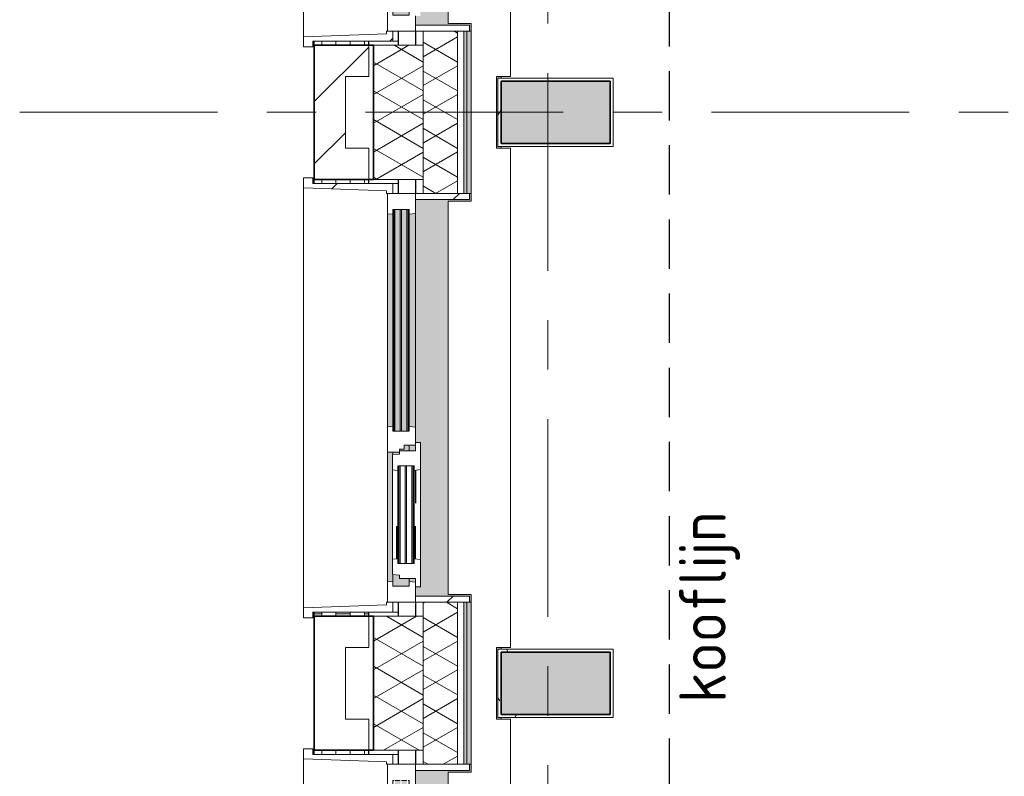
# Model space of a CAD drawing. Extents: x 2820 to 91013, y 1478 to 38178.
# Tile 4 of 182: x 2820 to 5983, y 22696 to 25126. Entities that reach past the tile are written whole.
import ezdxf

# ---------------------------------------------------------------- set-up
doc = ezdxf.new("R2010")
doc.units = 0
doc.header["$LTSCALE"] = 50
for name, pattern in [('HIDDEN2', [4.7625, 3.175, -1.5875]), ('Onderlegger 2e verdieping$0$gestippeld_2_', [6.35, 3.175, -3.175]), ('Onderlegger 2e verdieping$0$stramien', [22.225, 12.7, -3.175, 3.175, -3.175])]:
    doc.linetypes.add(name, pattern=pattern)
doc.layers.get('0').update_dxf_attribs({"linetype": 'CONTINUOUS'})
doc.layers.add('IWTEKST', color=2, linetype='CONTINUOUS')
for name, color, linetype, lineweight in [('Onderlegger 2e verdieping$0$A-GENM', 8, 'CONTINUOUS', 18), ('Onderlegger 2e verdieping$0$A-GLAZ', 8, 'CONTINUOUS', 25), ('Onderlegger 2e verdieping$0$A-GLAZ-GLAS', 8, 'CONTINUOUS', 25), ('Onderlegger 2e verdieping$0$A-WALL', 8, 'CONTINUOUS', 25), ('Onderlegger 2e verdieping$0$A-WALL-PATT', 8, 'CONTINUOUS', 50), ('Onderlegger 2e verdieping$0$I-WALL', 8, 'CONTINUOUS', 25), ('Onderlegger 2e verdieping$0$S-COLS', 8, 'CONTINUOUS', 18), ('Onderlegger 2e verdieping$0$S-GRID', 8, 'CONTINUOUS', 18)]:
    doc.layers.add(name, color=color, linetype=linetype, lineweight=lineweight)
doc.styles.get("Standard").update_dxf_attribs({"font": 'isocp.shx'})
pattern_1 = [(90, (-1509.143, 18388.203), (-45.688, 3e-15), []), (180, (-1509.14, 18388.2), (-45.688, -105), [45.688, -45.688])]
pattern_2 = [(135, (25744.87, -3941.6), (-212.132, -212.132), [])]
pattern_3 = [(135, (22078.2, -3941.6), (-212.132, -212.132), [])]
pattern_4 = [(135, (23911.53, -3941.6), (-212.132, -212.132), [])]

# ---------------------------------------------------------------- blocks, each defined once
blk = doc.blocks.new('Onderlegger 2e verdieping$0$42_KA leemstuc betonkolomafwerking - Type-V70-Plotview 2e Verdieping - schaal 1 op 100')
at = {"layer": 'Onderlegger 2e verdieping$0$A-GENM'}
h = blk.add_hatch(dxfattribs=at)
h.set_pattern_fill('FP_123', color=256, style=0, pattern_type=2)
h.set_pattern_definition([(0, (-4633.6, -23161.87), (406.4, 101.6), [33.528, -271.272, 33.528, -271.272, -1625.6]), (0, (-4633.6, -23161.87), (406.4, 101.6), [-609.6, 33.528, -576.072, 33.528, -271.272, -711.2]), (0, (-4633.6, -23161.87), (406.4, 101.6), [-1524, 33.528, -169.672, 33.528, -474.472]), (120, (-4481.2, -23111.07), (-291.1882, 301.15272), [33.528, -271.272, 33.528, -1896.872]), (120, (-4481.2, -23111.07), (-291.1882, 301.15272), [-338.328, -271.272, 33.528, -576.072, -1016]), (120, (-4481.2, -23111.07), (-291.1882, 301.15272), [-1219.2, 33.528, -271.272, 33.528, -677.672]), (120, (-4481.2, -23111.07), (-291.1882, 301.15272), [-1557.528, -169.672, 33.528, -474.472]), (240, (-4430.4, -22907.87), (-115.2118, -402.75272), [33.528, -271.272, 33.528, -1896.872]), (240, (-4430.4, -22907.87), (-115.2118, -402.75272), [-338.328, -271.272, 33.528, -576.072, -1016]), (240, (-4430.4, -22907.87), (-115.2118, -402.75272), [-1219.2, 33.528, -271.272, 33.528, -677.672]), (240, (-4430.4, -22907.87), (-115.2118, -402.75272), [-1557.528, -169.672, 33.528, -474.472])])
h.paths.add_polyline_path([(93, -277), (93, -57), (-277, -57), (-277, -277)], flags=0)
h.paths.add_polyline_path([(83, -267), (-267, -267), (-267, -67), (83, -67), (83, -247.7)], flags=0)
for p, q in [((93, -57), (-277, -57)), ((-277, -57), (-277, -277)), ((93, -277), (93, -57)), ((-267, -67), (83, -67)), ((-267, -267), (-267, -67)), ((83, -67), (83, -267)), ((-277, -277), (93, -277)), ((83, -267), (-267, -267))]:
    blk.add_line(p, q, dxfattribs=at)
blk = doc.blocks.new('Onderlegger 2e verdieping$0$42_KA leemstuc betonkolomafwerking - Type-V71-Plotview 2e Verdieping - schaal 1 op 100')
at = {"layer": 'Onderlegger 2e verdieping$0$A-GENM'}
h = blk.add_hatch(dxfattribs=at)
h.set_pattern_fill('FP_124', color=256, style=0, pattern_type=2)
h.set_pattern_definition([(0, (-4633.6, -24995.2), (406.4, 101.6), [33.528, -271.272, 33.528, -271.272, -1625.6]), (0, (-4633.6, -24995.2), (406.4, 101.6), [-609.6, 33.528, -576.072, 33.528, -271.272, -711.2]), (0, (-4633.6, -24995.2), (406.4, 101.6), [-1524, 33.528, -169.672, 33.528, -474.472]), (120, (-4481.2, -24944.4), (-291.1882, 301.15272), [33.528, -271.272, 33.528, -271.272, -1625.6]), (120, (-4481.2, -24944.4), (-291.1882, 301.15272), [-609.6, 33.528, -576.072, 33.528, -271.272, -711.2]), (120, (-4481.2, -24944.4), (-291.1882, 301.15272), [-1524, 33.528, -169.672, 33.528, -474.472]), (240, (-4430.4, -24741.2), (-115.2118, -402.75272), [33.528, -271.272, 33.528, -1896.872]), (240, (-4430.4, -24741.2), (-115.2118, -402.75272), [-338.328, -271.272, 33.528, -576.072, -1016]), (240, (-4430.4, -24741.2), (-115.2118, -402.75272), [-1219.2, 33.528, -271.272, 33.528, -677.672]), (240, (-4430.4, -24741.2), (-115.2118, -402.75272), [-1557.528, -169.672, 33.528, -474.472])])
h.paths.add_polyline_path([(-277, -277), (93, -277), (93, -57), (-277, -57)], flags=0)
h.paths.add_polyline_path([(83, -267), (-267, -267), (-267, -67), (83, -67)], flags=0)
for p, q in [((93, -57), (-277, -57)), ((-277, -57), (-277, -277)), ((93, -277), (93, -57)), ((-267, -67), (83, -67)), ((-267, -267), (-267, -67)), ((83, -67), (83, -267)), ((-277, -277), (93, -277)), ((83, -267), (-267, -267))]:
    blk.add_line(p, q, dxfattribs=at)
blk = doc.blocks.new('Onderlegger 2e verdieping$0$31_KA_Houten kozijn metselwerkgevel met draaiend deel verdieping - 31_KA_Houten kozijn metselwerkgevel met draaiend deel verdieping-V210-Plotview 2e Verdieping - schaal 1 op 100')
at = {"layer": 'Onderlegger 2e verdieping$0$A-GLAZ'}
blk.add_hatch(color=256, dxfattribs=at).paths.add_polyline_path([(656.5, 328.5), (631.5, 328.5), (631.5, 255), (-631.5, 255), (-631.5, 328.5), (-656.5, 328.5), (-656.5, 323.5), (-636.5, 323.5), (-636.5, 150), (143, 150), (143, 166), (607, 166), (607, 150), (636.5, 150), (636.5, 323.5), (656.5, 323.5)], flags=0)
h = blk.add_hatch(color=256, dxfattribs=at)
h.paths.add_polyline_path([(604.5, 129.8), (580, 129.8), (580, 99), (569.5, 99), (567.9, 77), (604.5, 77)], flags=0)
h.paths.add_polyline_path([(182.1, 77), (180.5, 99), (174, 99), (174, 77), (180.5, 77)], flags=0)
h.paths.add_polyline_path([(170, 99), (170, 129.8), (152.5, 129.8), (152.5, 114), (165, 114), (165, 99)], flags=0)
h.paths.add_polyline_path([(107, 105.3), (107, 122.3), (-604.5, 122.3), (-604.5, 105.3), (52, 105.3)], flags=0)
h.paths.add_polyline_path([(107, 99), (107, 101.3), (-604.5, 101.3), (-604.5, 84.3), (107, 84.3), (107, 93)], flags=0)
h.paths.add_polyline_path([(107, 77), (107, 80.3), (-604.5, 80.3), (-604.5, 77), (93.6, 77)], flags=0)
h.paths.add_polyline_path([(107, 129.8), (-604.5, 129.8), (-604.5, 126.3), (107, 126.3)], flags=0)
h = blk.add_hatch(color=256, dxfattribs=at)
h.paths.add_polyline_path([(591.8, 150), (580, 150), (580, 129.8), (589.5, 129.8), (591.3, 145.8)], flags=0)
h.paths.add_polyline_path([(170, 150), (152.5, 150), (152.5, 129.8), (170, 129.8), (170, 145.8)], flags=0)
h.paths.add_polyline_path([(94.3, 150), (-591.8, 150), (-589.5, 129.8), (92, 129.8), (93.8, 145.8)], flags=0)
at = {"layer": 'Onderlegger 2e verdieping$0$A-GLAZ', "lineweight": 18}
h = blk.add_hatch(dxfattribs=at)
h.set_pattern_fill('FP_321', color=256, style=0, pattern_type=2)
h.set_pattern_definition(pattern_2)
h.paths.add_polyline_path([(174, 99), (165, 99), (165, 114), (152.5, 114), (152.5, 150), (94.3, 150), (92, 129.8), (107, 129.8), (107, 77), (92, 77), (93.6, 60), (174, 60), (174, 90.9)], flags=0)
h = blk.add_hatch(dxfattribs=at)
h.set_pattern_fill('FP_321', color=256, style=0, pattern_type=2)
h.set_pattern_definition(pattern_2)
h.paths.add_polyline_path([(-656.5, 56.9), (-656.5, 76.9), (-688.5, 76.9), (-688.5, -180.1), (-706.5, -180.1), (-706.5, -210.1), (-673.9, -210.1), (-664.2, 56.9)], flags=0)
at = {"layer": 'Onderlegger 2e verdieping$0$A-GLAZ'}
h = blk.add_hatch(color=256, dxfattribs=at)
h.paths.add_polyline_path([(591.1, 60), (589.5, 77), (174, 76), (174, 60), (589.5, 60)], flags=0)
h.paths.add_polyline_path([(93.6, 60), (92, 77), (-589.5, 77), (-591.1, 60), (92, 60)], flags=0)
at = {"layer": 'Onderlegger 2e verdieping$0$A-GLAZ', "lineweight": 18}
h = blk.add_hatch(dxfattribs=at)
h.set_pattern_fill('FP_321', color=256, style=0, pattern_type=2)
h.set_pattern_definition(pattern_2)
h.paths.add_polyline_path([(706.5, -180.1), (688.5, -180.1), (688.5, 76.9), (656.5, 76.9), (656.5, 56.9), (664.2, 56.9), (673.9, -210.1), (706.5, -210.1)], flags=0)
for p, q in [((-656.5, 323.5), (-656.5, 328.5)), ((-636.5, 323.5), (-656.5, 323.5)), ((-656.5, 323.5), (-656.5, 150)), ((-636.5, 150), (-636.5, 323.5)), ((636.5, 323.5), (636.5, 150)), ((656.5, 323.5), (636.5, 323.5)), ((656.5, 328.5), (656.5, 323.5)), ((656.5, 150), (656.5, 323.5)), ((-656.5, 150), (-636.5, 150)), ((-591.8, 150), (-656.5, 150)), ((-656.5, 150), (-656.5, 60)), ((-604.5, 126.3), (-604.5, 129.8)), ((-604.5, 129.8), (-589.5, 129.8)), ((94.3, 150), (-591.8, 150)), ((-589.5, 129.8), (-591.8, 150)), ((-589.5, 129.8), (92, 129.8)), ((94.3, 150), (92, 129.8)), ((92, 129.8), (107, 129.8)), ((143, 150), (94.3, 150)), ((107, 129.8), (107, 126.3)), ((152.5, 114), (152.5, 150)), ((152.5, 129.8), (170, 129.8)), ((580, 129.8), (589.5, 129.8)), ((591.8, 150), (589.5, 129.8)), ((589.5, 129.8), (604.5, 129.8)), ((604.5, 129.8), (604.5, 77)), ((656.5, 150), (607, 150)), ((636.5, 150), (656.5, 150)), ((656.5, 60), (656.5, 150)), ((-688.5, 94.9), (-688.5, 76.9)), ((-604.5, 105.3), (-604.5, 122.3)), ((-604.5, 84.3), (-604.5, 101.3)), ((107, 122.3), (107, 105.3)), ((107, 101.3), (107, 84.3)), ((165, 114), (152.5, 114)), ((165, 99), (165, 114)), ((170, 99), (165, 99)), ((174, 60), (174, 99)), ((688.5, 76.9), (688.5, 94.9)), ((-656.5, 76.9), (-688.5, 76.9)), ((-688.5, 76.9), (-688.5, -180.1)), ((-656.5, 56.9), (-656.5, 76.9)), ((-604.5, 77), (-604.5, 80.3)), ((-589.5, 77), (-604.5, 77)), ((-591.1, 60), (-589.5, 77)), ((92, 77), (-589.5, 77)), ((107, 77), (92, 77)), ((92, 77), (93.6, 60)), ((107, 80.3), (107, 77)), ((182.1, 77), (174, 77)), ((589.5, 77), (567.9, 77)), ((604.5, 77), (589.5, 77)), ((589.5, 77), (591.1, 60)), ((656.5, 76.9), (688.5, 76.9)), ((656.5, 56.9), (656.5, 76.9)), ((688.5, 76.9), (688.5, -180.1)), ((-673.9, -210.1), (-664.2, 56.9)), ((-664.2, 56.9), (-656.5, 56.9)), ((-656.5, 60), (-591.1, 60)), ((-591.1, 60), (93.6, 60)), ((93.6, 60), (174, 60)), ((174, 60), (591.1, 60)), ((591.1, 60), (656.5, 60)), ((664.2, 56.9), (656.5, 56.9)), ((673.9, -210.1), (664.2, 56.9)), ((-688.5, -180.1), (-706.5, -180.1)), ((-706.5, -180.1), (-706.5, -210.1)), ((688.5, -180.1), (706.5, -180.1)), ((706.5, -180.1), (706.5, -210.1)), ((-706.5, -210.1), (-673.9, -210.1)), ((673.9, -210.1), (-673.9, -210.1)), ((706.5, -210.1), (673.9, -210.1))]:
    blk.add_line(p, q, dxfattribs=at)
blk = doc.blocks.new('Onderlegger 2e verdieping$0$31_KA_Houten kozijn metselwerkgevel met draaiend deel verdieping - 31_KA_Houten kozijn metselwerkgevel met draaiend deel verdieping-V218-Plotview 2e Verdieping - schaal 1 op 100')
at = {"layer": 'Onderlegger 2e verdieping$0$A-GLAZ'}
blk.add_hatch(color=256, dxfattribs=at).paths.add_polyline_path([(656.5, 323.5), (656.5, 328.5), (631.5, 328.5), (631.5, 255), (-631.5, 255), (-631.5, 328.5), (-656.5, 328.5), (-656.5, 323.5), (-636.5, 323.5), (-636.5, 150), (143, 150), (143, 166), (607, 166), (607, 150), (636.5, 150), (636.5, 323.5)], flags=0)
at = {"layer": 'Onderlegger 2e verdieping$0$A-GLAZ', "lineweight": 18}
h = blk.add_hatch(dxfattribs=at)
h.set_pattern_fill('FP_327', color=256, style=0, pattern_type=2)
h.set_pattern_definition(pattern_3)
h.paths.add_polyline_path([(656.5, 60), (656.5, 150), (591.8, 150), (589.5, 129.8), (604.5, 129.8), (604.5, 77), (589.5, 77), (591.1, 60), (639.7, 60)], flags=0)
h.paths.add_polyline_path([(-589.5, 77), (-604.5, 77), (-604.5, 129.8), (-589.5, 129.8), (-591.8, 150), (-656.5, 150), (-656.5, 60), (-591.1, 60)], flags=0)
at = {"layer": 'Onderlegger 2e verdieping$0$A-GLAZ'}
h = blk.add_hatch(color=256, dxfattribs=at)
h.paths.add_polyline_path([(604.5, 129.8), (580, 129.8), (580, 99), (569.5, 99), (567.9, 77), (604.5, 77)], flags=0)
h.paths.add_polyline_path([(182.1, 77), (180.5, 99), (174, 99), (174, 77), (180.5, 77)], flags=0)
h.paths.add_polyline_path([(170, 99), (170, 129.8), (152.5, 129.8), (152.5, 114), (165, 114), (165, 99)], flags=0)
h.paths.add_polyline_path([(107, 105.3), (107, 122.3), (-604.5, 122.3), (-604.5, 105.3), (52, 105.3)], flags=0)
h.paths.add_polyline_path([(107, 99), (107, 101.3), (-604.5, 101.3), (-604.5, 84.3), (107, 84.3), (107, 93)], flags=0)
h.paths.add_polyline_path([(107, 77), (107, 80.3), (-604.5, 80.3), (-604.5, 77), (93.6, 77)], flags=0)
h.paths.add_polyline_path([(107, 129.8), (-604.5, 129.8), (-604.5, 126.3), (107, 126.3)], flags=0)
h = blk.add_hatch(color=256, dxfattribs=at)
h.paths.add_polyline_path([(591.8, 150), (580, 150), (580, 129.8), (589.5, 129.8), (591.3, 145.8)], flags=0)
h.paths.add_polyline_path([(170, 150), (152.5, 150), (152.5, 129.8), (170, 129.8), (170, 145.8)], flags=0)
h.paths.add_polyline_path([(94.3, 150), (-591.8, 150), (-589.5, 129.8), (92, 129.8), (93.8, 145.8)], flags=0)
h = blk.add_hatch(color=256, dxfattribs=at)
h.paths.add_polyline_path([(591.1, 60), (589.5, 77), (174, 76), (174, 60), (589.5, 60)], flags=0)
h.paths.add_polyline_path([(93.6, 60), (92, 77), (-589.5, 77), (-591.1, 60), (92, 60)], flags=0)
at = {"layer": 'Onderlegger 2e verdieping$0$A-GLAZ', "lineweight": 18}
h = blk.add_hatch(dxfattribs=at)
h.set_pattern_fill('FP_327', color=256, style=0, pattern_type=2)
h.set_pattern_definition(pattern_3)
h.paths.add_polyline_path([(706.5, -180.1), (688.5, -180.1), (688.5, 76.9), (656.5, 76.9), (656.5, 56.9), (664.2, 56.9), (673.9, -210.1), (706.5, -210.1)], flags=0)
for p, q in [((-656.5, 323.5), (-656.5, 328.5)), ((-636.5, 323.5), (-656.5, 323.5)), ((-656.5, 323.5), (-656.5, 150)), ((-636.5, 150), (-636.5, 323.5)), ((636.5, 323.5), (636.5, 150)), ((656.5, 323.5), (636.5, 323.5)), ((656.5, 328.5), (656.5, 323.5)), ((656.5, 150), (656.5, 323.5)), ((-656.5, 150), (-636.5, 150)), ((-591.8, 150), (-656.5, 150)), ((-656.5, 150), (-656.5, 60)), ((-604.5, 126.3), (-604.5, 129.8)), ((-604.5, 129.8), (-589.5, 129.8)), ((94.3, 150), (-591.8, 150)), ((-589.5, 129.8), (-591.8, 150)), ((-589.5, 129.8), (92, 129.8)), ((94.3, 150), (92, 129.8)), ((92, 129.8), (107, 129.8)), ((143, 150), (94.3, 150)), ((107, 129.8), (107, 126.3)), ((152.5, 114), (152.5, 150)), ((152.5, 129.8), (170, 129.8)), ((580, 129.8), (589.5, 129.8)), ((591.8, 150), (589.5, 129.8)), ((589.5, 129.8), (604.5, 129.8)), ((604.5, 129.8), (604.5, 77)), ((656.5, 150), (607, 150)), ((636.5, 150), (656.5, 150)), ((656.5, 60), (656.5, 150)), ((-688.5, 94.9), (-688.5, 76.9)), ((-604.5, 105.3), (-604.5, 122.3)), ((-604.5, 84.3), (-604.5, 101.3)), ((107, 122.3), (107, 105.3)), ((107, 101.3), (107, 84.3)), ((165, 114), (152.5, 114)), ((165, 99), (165, 114)), ((170, 99), (165, 99)), ((174, 60), (174, 99)), ((688.5, 76.9), (688.5, 94.9)), ((-656.5, 76.9), (-688.5, 76.9)), ((-688.5, 76.9), (-688.5, -180.1)), ((-656.5, 56.9), (-656.5, 76.9)), ((-604.5, 77), (-604.5, 80.3)), ((-589.5, 77), (-604.5, 77)), ((-591.1, 60), (-589.5, 77)), ((92, 77), (-589.5, 77)), ((107, 77), (92, 77)), ((92, 77), (93.6, 60)), ((107, 80.3), (107, 77)), ((182.1, 77), (174, 77)), ((589.5, 77), (567.9, 77)), ((604.5, 77), (589.5, 77)), ((589.5, 77), (591.1, 60)), ((656.5, 76.9), (688.5, 76.9)), ((656.5, 56.9), (656.5, 76.9)), ((688.5, 76.9), (688.5, -180.1)), ((-673.9, -210.1), (-664.2, 56.9)), ((-664.2, 56.9), (-656.5, 56.9)), ((-656.5, 60), (-591.1, 60)), ((-591.1, 60), (93.6, 60)), ((93.6, 60), (174, 60)), ((174, 60), (591.1, 60)), ((591.1, 60), (656.5, 60)), ((664.2, 56.9), (656.5, 56.9)), ((673.9, -210.1), (664.2, 56.9)), ((-688.5, -180.1), (-706.5, -180.1)), ((-706.5, -180.1), (-706.5, -210.1)), ((688.5, -180.1), (706.5, -180.1)), ((706.5, -180.1), (706.5, -210.1)), ((-706.5, -210.1), (-673.9, -210.1)), ((673.9, -210.1), (-673.9, -210.1)), ((706.5, -210.1), (673.9, -210.1))]:
    blk.add_line(p, q, dxfattribs=at)
blk = doc.blocks.new('Onderlegger 2e verdieping$0$31_KA_Houten kozijn metselwerkgevel met draaiend deel verdieping - 31_KA_Houten kozijn metselwerkgevel met draaiend deel verdieping-V219-Plotview 2e Verdieping - schaal 1 op 100')
at = {"layer": 'Onderlegger 2e verdieping$0$A-GLAZ'}
blk.add_hatch(color=256, dxfattribs=at).paths.add_polyline_path([(656.5, 328.5), (631.5, 328.5), (631.5, 255), (-631.5, 255), (-631.5, 328.5), (-656.5, 328.5), (-656.5, 323.5), (-636.5, 323.5), (-636.5, 150), (143, 150), (143, 166), (607, 166), (607, 150), (636.5, 150), (636.5, 323.5), (656.5, 323.5)], flags=0)
at = {"layer": 'Onderlegger 2e verdieping$0$A-GLAZ', "lineweight": 18}
h = blk.add_hatch(dxfattribs=at)
h.set_pattern_fill('FP_328', color=256, style=0, pattern_type=2)
h.set_pattern_definition(pattern_4)
h.paths.add_polyline_path([(656.5, 150), (656.5, 323.5), (636.5, 323.5), (636.5, 150)], flags=0)
h.paths.add_polyline_path([(-636.5, 323.5), (-656.5, 323.5), (-656.5, 150), (-636.5, 150), (-636.5, 175.7)], flags=0)
at = {"layer": 'Onderlegger 2e verdieping$0$A-GLAZ'}
h = blk.add_hatch(color=256, dxfattribs=at)
h.paths.add_polyline_path([(604.5, 129.8), (580, 129.8), (580, 99), (569.5, 99), (567.9, 77), (604.5, 77)], flags=0)
h.paths.add_polyline_path([(182.1, 77), (180.5, 99), (174, 99), (174, 77), (180.5, 77)], flags=0)
h.paths.add_polyline_path([(170, 129.8), (152.5, 129.8), (152.5, 114), (165, 114), (165, 99), (170, 99), (170, 114)], flags=0)
h.paths.add_polyline_path([(107, 105.3), (107, 122.3), (-604.5, 122.3), (-604.5, 105.3), (52, 105.3)], flags=0)
h.paths.add_polyline_path([(107, 129.8), (-604.5, 129.8), (-604.5, 126.3), (107, 126.3)], flags=0)
h.paths.add_polyline_path([(107, 99), (107, 101.3), (-604.5, 101.3), (-604.5, 84.3), (107, 84.3)], flags=0)
h.paths.add_polyline_path([(107, 80.3), (-604.5, 80.3), (-604.5, 77), (107, 77)], flags=0)
h = blk.add_hatch(color=256, dxfattribs=at)
h.paths.add_polyline_path([(591.8, 150), (580, 150), (580, 129.8), (589.5, 129.8), (591.3, 145.8)], flags=0)
h.paths.add_polyline_path([(170, 150), (152.5, 150), (152.5, 129.8), (170, 129.8), (170, 145.8)], flags=0)
h.paths.add_polyline_path([(94.3, 150), (-591.8, 150), (-589.5, 129.8), (92, 129.8)], flags=0)
at = {"layer": 'Onderlegger 2e verdieping$0$A-GLAZ', "lineweight": 18}
h = blk.add_hatch(dxfattribs=at)
h.set_pattern_fill('FP_328', color=256, style=0, pattern_type=2)
h.set_pattern_definition(pattern_4)
h.paths.add_polyline_path([(-656.5, 76.9), (-688.5, 76.9), (-689.1, -180.1), (-706.5, -180.1), (-706.5, -210.1), (-673.9, -210.1), (-664.2, 56.9), (-656.5, 56.9)], flags=0)
at = {"layer": 'Onderlegger 2e verdieping$0$A-GLAZ'}
h = blk.add_hatch(color=256, dxfattribs=at)
h.paths.add_polyline_path([(591.1, 60), (589.5, 77), (174, 76), (174, 60), (589.5, 60)], flags=0)
h.paths.add_polyline_path([(93.6, 60), (92, 77), (-589.5, 77), (-591.1, 60), (92, 60)], flags=0)
at = {"layer": 'Onderlegger 2e verdieping$0$A-GLAZ', "lineweight": 18}
for p, q in [((-656.5, 323.5), (-656.5, 328.5)), ((-636.5, 323.5), (-656.5, 323.5)), ((-656.5, 323.5), (-656.5, 150)), ((-636.5, 150), (-636.5, 323.5)), ((636.5, 323.5), (636.5, 150)), ((656.5, 323.5), (636.5, 323.5)), ((656.5, 328.5), (656.5, 323.5)), ((656.5, 150), (656.5, 323.5)), ((-656.5, 150), (-636.5, 150)), ((-591.8, 150), (-656.5, 150)), ((-656.5, 150), (-656.5, 60)), ((-604.5, 126.3), (-604.5, 129.8)), ((-604.5, 129.8), (-589.5, 129.8)), ((94.3, 150), (-591.8, 150)), ((-589.5, 129.8), (-591.8, 150)), ((-589.5, 129.8), (92, 129.8)), ((94.3, 150), (92, 129.8)), ((92, 129.8), (107, 129.8)), ((143, 150), (94.3, 150)), ((107, 129.8), (107, 126.3)), ((152.5, 114), (152.5, 150)), ((152.5, 129.8), (170, 129.8)), ((580, 129.8), (589.5, 129.8)), ((591.8, 150), (589.5, 129.8)), ((589.5, 129.8), (604.5, 129.8)), ((604.5, 129.8), (604.5, 77)), ((656.5, 150), (607, 150)), ((636.5, 150), (656.5, 150)), ((656.5, 60), (656.5, 150)), ((-688.5, 94.9), (-688.5, 76.9)), ((-604.5, 105.3), (-604.5, 122.3)), ((-604.5, 84.3), (-604.5, 101.3)), ((107, 122.3), (107, 105.3)), ((107, 101.3), (107, 84.3)), ((165, 114), (152.5, 114)), ((165, 99), (165, 114)), ((170, 99), (165, 99)), ((174, 60), (174, 99)), ((688.5, 76.9), (688.5, 94.9)), ((-656.5, 76.9), (-688.5, 76.9)), ((-688.5, 76.9), (-688.5, -180.1)), ((-656.5, 56.9), (-656.5, 76.9)), ((-604.5, 77), (-604.5, 80.3)), ((-589.5, 77), (-604.5, 77)), ((-591.1, 60), (-589.5, 77)), ((92, 77), (-589.5, 77)), ((107, 77), (92, 77)), ((92, 77), (93.6, 60)), ((107, 80.3), (107, 77)), ((182.1, 77), (174, 77)), ((589.5, 77), (567.9, 77)), ((604.5, 77), (589.5, 77)), ((589.5, 77), (591.1, 60)), ((656.5, 76.9), (688.5, 76.9)), ((656.5, 56.9), (656.5, 76.9)), ((688.5, 76.9), (688.5, -180.1)), ((-673.9, -210.1), (-664.2, 56.9)), ((-664.2, 56.9), (-656.5, 56.9)), ((-656.5, 60), (-591.1, 60)), ((-591.1, 60), (93.6, 60)), ((93.6, 60), (174, 60)), ((174, 60), (591.1, 60)), ((591.1, 60), (656.5, 60)), ((664.2, 56.9), (656.5, 56.9)), ((673.9, -210.1), (664.2, 56.9)), ((-688.5, -180.1), (-706.5, -180.1)), ((-706.5, -180.1), (-706.5, -210.1)), ((688.5, -180.1), (706.5, -180.1)), ((706.5, -180.1), (706.5, -210.1)), ((-706.5, -210.1), (-673.9, -210.1)), ((673.9, -210.1), (-673.9, -210.1)), ((706.5, -210.1), (673.9, -210.1))]:
    blk.add_line(p, q, dxfattribs=at)
blk = doc.blocks.new('Onderlegger 2e verdieping$0$31_KA_Houten kozijn metselwerkgevel triple glas - Type-9950171-Plotview 2e Verdieping - schaal 1 op 100')
at = {"layer": 'Onderlegger 2e verdieping$0$A-GLAZ'}
for points in [[(711.5, -4), (711.5, 0), (0, 0), (0, -4), (502.9, -4)], [(711.5, -25), (711.5, -21), (0, -21), (0, -25), (502.9, -25)], [(711.5, -46), (711.5, -42), (0, -42), (0, -46), (502.9, -46)]]:
    blk.add_hatch(color=256, dxfattribs=at).paths.add_polyline_path(points, flags=0)
at = {"layer": 'Onderlegger 2e verdieping$0$A-GLAZ', "lineweight": 18}
for p, q in [((711.5, 0), (0, 0)), ((0, 0), (0, -4)), ((711.5, -4), (711.5, 0)), ((0, -4), (711.5, -4)), ((711.5, -21), (0, -21)), ((0, -21), (0, -25)), ((0, -25), (711.5, -25)), ((711.5, -25), (711.5, -21)), ((711.5, -42), (0, -42)), ((0, -42), (0, -46)), ((0, -46), (711.5, -46)), ((711.5, -46), (711.5, -42))]:
    blk.add_line(p, q, dxfattribs=at)
blk = doc.blocks.new('Onderlegger 2e verdieping$0$31_KA_Houten kozijn draaiend deel metselwerkgevel - Type-V220-Plotview 2e Verdieping - schaal 1 op 100')
at = {"layer": 'Onderlegger 2e verdieping$0$A-GLAZ', "lineweight": 18}
for p, q in [((60.7, 16), (-27, 16)), ((-27, 16), (-27, 0)), ((63, -4.2), (60.7, 16)), ((349.3, 16), (60.7, 16)), ((349.3, 16), (347, -4.2)), ((437, 16), (349.3, 16)), ((410, 0), (437, 0)), ((437, 0), (437, 16)), ((-27, 0), (0, 0)), ((0, 0), (0, -51)), ((48, -7.5), (48, -4.2)), ((48, -4.2), (63, -4.2)), ((48, -28.5), (48, -11.5)), ((63, -4.2), (347, -4.2)), ((347, -4.2), (362, -4.2)), ((362, -4.2), (362, -7.5)), ((362, -11.5), (362, -28.5)), ((410, -51), (410, 0)), ((0, -51), (10.5, -51)), ((10.5, -51), (12.2, -74)), ((48, -49.5), (48, -32.5)), ((48, -57), (48, -53.5)), ((63, -57), (48, -57)), ((61.4, -74), (63, -57)), ((347, -57), (63, -57)), ((362, -57), (347, -57)), ((347, -57), (348.6, -74)), ((362, -32.5), (362, -49.5)), ((362, -53.5), (362, -57)), ((397.8, -74), (399.5, -51)), ((399.5, -51), (410, -51)), ((12.2, -74), (61.4, -74)), ((61.4, -74), (348.6, -74)), ((348.6, -74), (397.8, -74))]:
    blk.add_line(p, q, dxfattribs=at)
at = {"layer": 'Onderlegger 2e verdieping$0$A-GLAZ', "linetype": 'Onderlegger 2e verdieping$0$gestippeld_2_'}
blk.add_line((347.3, -60), (241.8, -60), dxfattribs=at)
at = {"layer": 'Onderlegger 2e verdieping$0$A-GLAZ-GLAS'}
for p, q in [((62.5, 0), (168.2, 0)), ((347.5, 0), (241.8, 0))]:
    blk.add_line(p, q, dxfattribs=at)
blk = doc.blocks.new('Onderlegger 2e verdieping$0$31_KA_Houten kozijn metselwerkgevel triple glas - Type-9950170-Plotview 2e Verdieping - schaal 1 op 100')
at = {"layer": 'Onderlegger 2e verdieping$0$A-GLAZ'}
for points in [[(314, 0), (0, 0), (0, -4), (314, -4)], [(314, -21), (0, -21), (0, -25), (314, -25)], [(314, -46), (314, -42), (0, -42), (0, -46)]]:
    blk.add_hatch(color=256, dxfattribs=at).paths.add_polyline_path(points, flags=0)
at = {"layer": 'Onderlegger 2e verdieping$0$A-GLAZ', "lineweight": 18}
for p, q in [((314, 0), (0, 0)), ((0, 0), (0, -4)), ((314, -4), (314, 0)), ((0, -4), (314, -4)), ((314, -21), (0, -21)), ((0, -21), (0, -25)), ((0, -25), (314, -25)), ((314, -25), (314, -21)), ((314, -42), (0, -42)), ((0, -42), (0, -46)), ((0, -46), (314, -46)), ((314, -46), (314, -42))]:
    blk.add_line(p, q, dxfattribs=at)
blk = doc.blocks.new('Onderlegger 2e verdieping$0$vensterbank tweede verdieping - vensterbank tweede verdieping-11898810-Plotview 2e Verdieping - schaal 1 op 100')
at = {"layer": 'Onderlegger 2e verdieping$0$A-GLAZ', "lineweight": 18}
for p, q in [((4396.6, 24943.4), (4396.6, 26546.4)), ((4196.6, 26376.4), (4196.6, 25113.4)), ((4196.6, 25113.4), (4270.1, 25113.4)), ((4270.1, 25113.4), (4270.1, 24543)), ((4351.6, 24713), (4351.6, 24943.4)), ((4351.6, 24943.4), (4396.6, 24943.4)), ((4396.6, 24713), (4351.6, 24713)), ((4396.6, 23110), (4396.6, 24713)), ((4270.1, 24543), (4196.6, 24543)), ((4196.6, 24543), (4196.6, 23280)), ((4196.6, 23280), (4270.1, 23280)), ((4270.1, 23280), (4270.1, 22709.7)), ((4351.6, 22879.7), (4351.6, 23110)), ((4351.6, 23110), (4396.6, 23110)), ((4396.6, 22879.7), (4351.6, 22879.7)), ((4396.6, 21276.7), (4396.6, 22879.7)), ((4270.1, 22709.7), (4196.6, 22709.7)), ((4196.6, 22709.7), (4196.6, 21446.7))]:
    blk.add_line(p, q, dxfattribs=at)
blk = doc.blocks.new('Onderlegger 2e verdieping')
at = {"layer": 'Onderlegger 2e verdieping$0$A-WALL-PATT', "lineweight": 18}
h = blk.add_hatch(dxfattribs=at)
h.set_pattern_fill('FP_359', color=256, angle=60, style=0, pattern_type=2)
h.set_pattern_definition([(330, (4156.6, 27708.84), (80.0104, 46.182), []), (30, (4156.6, 27616.44), (0.0104, 92.382), [])])
h.paths.add_polyline_path([(4116.6, 19159.5), (4226.6, 19159.5), (4226.6, 19588.4), (4116.6, 19588.4), (4116.6, 19179.5)], flags=0)
h.paths.add_polyline_path([(4116.6, 20901.4), (4226.6, 20901.4), (4226.6, 21421.7), (4116.6, 21421.7), (4116.6, 21227.7)], flags=0)
h.paths.add_polyline_path([(4116.6, 22734.7), (4226.6, 22734.7), (4226.6, 23255), (4116.6, 23255), (4116.6, 22914.1)], flags=0)
h.paths.add_polyline_path([(4226.6, 24568), (4226.6, 25088.4), (4116.6, 25088.4), (4117.3, 24568)], flags=0)
h.paths.add_polyline_path([(4226.6, 26401.4), (4226.6, 26921.7), (4116.6, 26921.7), (4117.3, 26401.4)], flags=0)
h.paths.add_polyline_path([(4116.6, 28234.7), (4226.6, 28234.7), (4226.6, 28755), (4116.6, 28755), (4116.6, 28395.2)], flags=0)
h.paths.add_polyline_path([(4116.6, 30068), (4226.6, 30068), (4226.6, 30588.4), (4116.6, 30588.4), (4116.6, 30081.6)], flags=0)
h.paths.add_polyline_path([(4117.3, 31901.4), (4226.6, 31901.4), (4226.6, 32421.7), (4116.6, 32421.7), (4116.6, 31901.4)], flags=0)
h.paths.add_polyline_path([(4117.3, 33734.7), (4226.6, 33734.7), (4226.6, 34255), (4116.6, 34255), (4116.6, 33734.7)], flags=0)
h.paths.add_polyline_path([(4117.3, 35568), (4226.6, 35568), (4226.6, 36228.2), (4116.6, 36228.2), (4116.6, 35568)], flags=0)
h = blk.add_hatch(dxfattribs=at)
h.set_pattern_fill('FP_60', color=256, style=0, pattern_type=2)
h.set_pattern_definition([(0, (0, 0), (406.4, 101.6), [33.528, -271.272, 33.528, -271.272, -1625.6]), (0, (0, 0), (406.4, 101.6), [-609.6, 33.528, -576.072, 33.528, -271.272, -711.2]), (0, (0, 0), (406.4, 101.6), [-1524, 33.528, -169.672, 33.528, -474.472]), (120, (152.4, 50.8), (-291.18818, 301.15272), [33.528, -271.272, 33.528, -271.272, -1625.6]), (120, (152.4, 50.8), (-291.18818, 301.15272), [-609.6, 33.528, -576.072, 33.528, -271.272, -711.2]), (120, (152.4, 50.8), (-291.18818, 301.15272), [-1524, 33.528, -169.672, 33.528, -474.472]), (240, (203.2, 254), (-115.21182, -402.75272), [33.528, -271.272, 33.528, -271.272, -1625.6]), (240, (203.2, 254), (-115.21182, -402.75272), [-609.6, 33.528, -576.072, 33.528, -271.272, -711.2]), (240, (203.2, 254), (-115.21182, -402.75272), [-1524, 33.528, -169.672, 33.528, -474.472])])
h.paths.add_polyline_path([(4256.6, 19189.5), (4256.6, 19588.4), (4246.6, 19588.4), (4246.6, 19189.5)], flags=0)
h.paths.add_polyline_path([(4256.6, 20901.4), (4256.6, 21421.7), (4246.6, 21421.7), (4246.6, 20901.4)], flags=0)
h.paths.add_polyline_path([(4256.6, 22734.7), (4256.6, 23255), (4246.6, 23255), (4246.6, 22734.7)], flags=0)
h.paths.add_polyline_path([(4246.6, 24568), (4256.6, 24568), (4256.6, 25088.4), (4246.6, 25088.4), (4246.6, 24600.6)], flags=0)
h.paths.add_polyline_path([(4246.6, 26401.4), (4256.6, 26401.4), (4256.6, 26921.7), (4246.6, 26921.7)], flags=0)
h.paths.add_polyline_path([(4256.6, 28234.7), (4256.6, 28755), (4246.6, 28755), (4246.6, 28234.7)], flags=0)
h.paths.add_polyline_path([(4256.6, 30068), (4256.6, 30588.4), (4246.6, 30588.4), (4246.6, 30068)], flags=0)
h.paths.add_polyline_path([(4256.6, 31901.4), (4256.6, 32421.7), (4246.6, 32421.7), (4246.6, 31901.4)], flags=0)
h.paths.add_polyline_path([(4256.6, 33734.7), (4256.6, 34255), (4246.6, 34255), (4246.6, 33734.7)], flags=0)
h.paths.add_polyline_path([(4246.6, 35568), (4256.6, 35568), (4256.6, 36228.2), (4246.6, 36228.2), (4246.6, 35984.3)], flags=0)
h = blk.add_hatch(dxfattribs=at)
h.set_pattern_fill('FP_1', color=256, angle=45, style=0, pattern_type=2)
h.set_pattern_definition([(45, (400, -4e-13), (-565.685, 565.685), []), (45, (600, -6e-13), (-565.685, 565.685), [])])
h.paths.add_polyline_path([(3766.6, 18388.2), (3767.1, 18388.2), (3767.1, 18548.2), (3866.6, 18548.2), (3866.6, 19443.4), (3941.6, 19443.4), (3941.6, 19543.4), (3766.6, 19543.4), (3766.6, 19541.2)], flags=0)
h.paths.add_polyline_path([(3766.6, 20946.4), (3941.6, 20946.4), (3941.6, 21046.4), (3866.6, 21046.4), (3866.6, 21276.7), (3941.6, 21276.7), (3941.6, 21376.7), (3766.6, 21376.7), (3766.6, 21227.7)], flags=0)
h.paths.add_polyline_path([(3941.6, 22779.7), (3941.6, 22879.7), (3866.6, 22879.7), (3866.6, 23110), (3941.6, 23110), (3941.6, 23210), (3766.6, 23210), (3766.6, 22779.7)], flags=0)
h.paths.add_polyline_path([(3941.6, 24613), (3941.6, 24713), (3866.6, 24713), (3866.6, 24943.4), (3941.6, 24943.4), (3941.6, 25043.4), (3766.6, 25043.4), (3766.6, 24613)], flags=0)
h.paths.add_polyline_path([(3941.6, 26446.4), (3941.6, 26546.4), (3866.6, 26546.4), (3866.6, 26776.7), (3941.6, 26776.7), (3941.6, 26876.7), (3766.6, 26876.7), (3766.6, 26446.4)], flags=0)
h.paths.add_polyline_path([(3766.6, 28279.7), (3941.6, 28279.7), (3941.6, 28379.7), (3866.6, 28379.7), (3866.6, 28610), (3941.6, 28610), (3941.6, 28710), (3766.6, 28710), (3766.6, 28395.2)], flags=0)
h.paths.add_polyline_path([(3766.6, 30113), (3941.6, 30113), (3941.6, 30213), (3866.6, 30213), (3866.6, 30443.4), (3941.6, 30443.4), (3941.6, 30543.4), (3766.6, 30543.4), (3766.6, 30503.2)], flags=0)
h.paths.add_polyline_path([(3941.6, 31946.4), (3941.6, 32046.4), (3866.6, 32046.4), (3866.6, 32276.7), (3941.6, 32276.7), (3941.6, 32376.7), (3766.6, 32376.7), (3766.6, 31946.4)], flags=0)
h.paths.add_polyline_path([(3766.6, 33779.7), (3941.6, 33779.7), (3941.6, 33879.7), (3866.6, 33879.7), (3866.6, 34110), (3941.6, 34110), (3941.6, 34210), (3766.6, 34210), (3766.6, 33876.2)], flags=0)
h.paths.add_polyline_path([(3941.6, 35613), (3941.6, 35713), (3866.6, 35713), (3866.6, 35828.2), (3766.6, 35828.2), (3766.6, 35613), (3811.5, 35613)], flags=0)
h = blk.add_hatch(dxfattribs=at)
h.set_pattern_fill('FP_4', color=256, angle=60, style=0, pattern_type=2)
h.set_pattern_definition([(330, (3806.6, 27108.2), (80.0104, 46.182), []), (30, (3806.6, 27015.8), (0.0104, 92.382), [])])
h.paths.add_polyline_path([(4116.6, 18388.2), (4116.6, 19543.4), (3956.6, 19543.4), (3956.6, 18388.2)], flags=0)
h.paths.add_polyline_path([(3956.6, 20946.4), (4116.6, 20946.4), (4116.6, 21376.7), (3956.6, 21376.7), (3956.6, 21227.7)], flags=0)
h.paths.add_polyline_path([(3956.6, 22779.7), (4116.6, 22779.7), (4116.6, 23210), (3956.6, 23210), (3956.6, 22914.1)], flags=0)
h.paths.add_polyline_path([(4116.6, 24613), (4116.6, 25043.4), (3956.6, 25043.4), (3956.6, 24613)], flags=0)
h.paths.add_polyline_path([(4116.6, 26446.4), (4116.6, 26876.7), (3956.6, 26876.7), (3956.6, 26446.4)], flags=0)
h.paths.add_polyline_path([(4116.6, 28279.7), (4116.6, 28710), (3956.6, 28710), (3956.6, 28279.7)], flags=0)
h.paths.add_polyline_path([(3956.6, 30113), (4116.6, 30113), (4116.6, 30543.4), (3956.6, 30543.4), (3956.6, 30503.2)], flags=0)
h.paths.add_polyline_path([(4116.6, 31946.4), (4116.6, 32376.7), (3956.6, 32376.7), (3956.6, 31946.4)], flags=0)
h.paths.add_polyline_path([(4116.6, 33779.7), (4116.6, 34210), (3956.6, 34210), (3956.6, 33779.7)], flags=0)
h.paths.add_polyline_path([(4116.6, 35613), (4116.6, 35828.2), (3956.6, 35828.2), (3956.6, 35613)], flags=0)
h = blk.add_hatch(dxfattribs=at)
h.set_pattern_fill('FP_5', color=256, style=0, pattern_type=2)
h.set_pattern_definition(pattern_1)
h.paths.add_polyline_path([(3941.6, 25043.4), (3941.6, 25056.4), (3766.6, 25056.4), (3766.6, 25043.4), (3937.1, 25043.4)], flags=0)
h.paths.add_polyline_path([(3866.6, 26433.4), (3941.6, 26433.4), (3941.6, 26446.4), (3766.6, 26446.4), (3766.6, 26433.4)], flags=0)
h = blk.add_hatch(dxfattribs=at)
h.set_pattern_fill('FP_5', color=256, style=0, pattern_type=2)
h.set_pattern_definition(pattern_1)
h.paths.add_polyline_path([(3766.6, 23210), (3941.6, 23210), (3941.6, 23223), (3766.6, 23223)], flags=0)
h.paths.add_polyline_path([(3941.6, 24600), (3941.6, 24613), (3766.6, 24613), (3766.6, 24600)], flags=0)
h = blk.add_hatch(dxfattribs=at)
h.set_pattern_fill('FP_5', color=256, style=0, pattern_type=2)
h.set_pattern_definition(pattern_1)
h.paths.add_polyline_path([(3941.6, 21376.7), (3941.6, 21389.7), (3766.6, 21389.7), (3766.6, 21376.7), (3937.1, 21376.7)], flags=0)
h.paths.add_polyline_path([(3866.6, 22766.7), (3941.6, 22766.7), (3941.6, 22779.7), (3766.6, 22779.7), (3766.6, 22766.7)], flags=0)
at = {"layer": 'Onderlegger 2e verdieping$0$S-COLS', "lineweight": 5}
h = blk.add_hatch(color=256, dxfattribs=at)
h.paths.add_polyline_path([(4256.6, 19428.2), (4270.1, 19428.2), (4270.1, 19588.4), (4256.6, 19588.4), (4256.6, 19443.2)], flags=0)
h.paths.add_polyline_path([(4265.1, 20901.4), (4270.1, 20901.4), (4270.1, 21421.7), (4256.6, 21421.7), (4256.6, 20901.4)], flags=0)
h.paths.add_polyline_path([(4270.1, 22734.7), (4270.1, 23255), (4256.6, 23255), (4256.6, 22734.7), (4265.1, 22734.7)], flags=0)
h.paths.add_polyline_path([(4256.6, 24568), (4270.1, 24568), (4270.1, 25088.4), (4256.6, 25088.4), (4256.6, 24600.6)], flags=0)
h.paths.add_polyline_path([(4265.1, 26401.4), (4270.1, 26401.4), (4270.1, 26921.7), (4256.6, 26921.7), (4256.6, 26401.4)], flags=0)
h.paths.add_polyline_path([(4256.6, 28234.7), (4270.1, 28234.7), (4270.1, 28755), (4256.6, 28755), (4256.6, 28379.7)], flags=0)
h.paths.add_polyline_path([(4265.1, 30068), (4270.1, 30068), (4270.1, 30588.4), (4256.6, 30588.4), (4256.6, 30068)], flags=0)
h.paths.add_polyline_path([(4265.1, 31901.4), (4270.1, 31901.4), (4270.1, 32421.7), (4256.6, 32421.7), (4256.6, 31901.4)], flags=0)
h.paths.add_polyline_path([(4256.6, 33734.7), (4270.1, 33734.7), (4270.1, 34255), (4256.6, 34255), (4256.6, 33876.2)], flags=0)
h.paths.add_polyline_path([(4256.6, 35568), (4270.1, 35568), (4270.1, 35828.2), (4276.6, 35828.2), (4276.6, 35928.2), (4256.6, 35928.2), (4256.6, 35713)], flags=0)
h = blk.add_hatch(color=256, dxfattribs=at)
h.paths.add_polyline_path([(4351.6, 19428.2), (4356.6, 19428.2), (4356.6, 19438.2), (4366.6, 19438.2), (4366.6, 19443.2), (4351.6, 19443.2), (4351.6, 19438.2)], flags=0)
h.paths.add_polyline_path([(4351.6, 21046.4), (4366.6, 21046.4), (4366.6, 21051.5), (4356.6, 21051.5), (4356.6, 21271.5), (4366.6, 21271.5), (4366.6, 21276.7), (4351.6, 21276.7), (4351.6, 21051.5)], flags=0)
h.paths.add_polyline_path([(4366.6, 22879.7), (4366.6, 22884.9), (4356.6, 22884.9), (4356.6, 23104.9), (4366.6, 23104.9), (4366.6, 23110), (4351.6, 23110), (4351.6, 22879.7), (4361.6, 22879.7)], flags=0)
h.paths.add_polyline_path([(4366.6, 24713), (4366.6, 24718.2), (4356.6, 24718.2), (4356.6, 24938.2), (4366.6, 24938.2), (4366.6, 24943.4), (4351.6, 24943.4), (4351.6, 24713), (4361.6, 24713)], flags=0)
h.paths.add_polyline_path([(4366.6, 26546.4), (4366.6, 26776.7), (4351.6, 26776.7), (4351.6, 26546.4), (4361.6, 26546.4)], flags=0)
h.paths.add_polyline_path([(4356.6, 28379.7), (4366.6, 28379.7), (4366.6, 28384.9), (4356.6, 28384.9), (4356.6, 28604.9), (4366.6, 28604.9), (4366.6, 28610), (4351.6, 28610), (4351.6, 28379.7)], flags=0)
h.paths.add_polyline_path([(4366.6, 30213), (4366.6, 30218.2), (4356.6, 30218.2), (4356.6, 30438.2), (4366.6, 30438.2), (4366.6, 30443.4), (4351.6, 30443.4), (4351.6, 30213), (4361.6, 30213)], flags=0)
h.paths.add_polyline_path([(4366.6, 32046.4), (4366.6, 32051.5), (4356.6, 32051.5), (4356.6, 32271.5), (4366.6, 32271.5), (4366.6, 32276.7), (4351.6, 32276.5), (4351.6, 32046.4), (4361.6, 32046.4)], flags=0)
h.paths.add_polyline_path([(4366.6, 33879.7), (4366.6, 33884.9), (4356.6, 33884.9), (4356.6, 34104.9), (4366.6, 34104.9), (4366.6, 34110), (4351.6, 34110), (4351.6, 33879.7), (4361.6, 33879.7)], flags=0)
h.paths.add_polyline_path([(4366.6, 35713), (4366.6, 35928.2), (4276.6, 35928.2), (4276.6, 35828.2), (4351.6, 35828.2), (4351.6, 35713), (4361.6, 35713)], flags=0)
for points in [[(4716.6, 24728.2), (4716.6, 24928.2), (4366.6, 24928.2), (4366.6, 24728.2)], [(4716.6, 22894.9), (4716.6, 23094.9), (4366.6, 23094.9), (4366.6, 22894.9)]]:
    blk.add_hatch(color=256, dxfattribs=at).paths.add_polyline_path(points, flags=0)
at = {"layer": 'Onderlegger 2e verdieping$0$A-WALL'}
for p, q in [((4036.5, 25088.4), (4036.5, 25043.4)), ((4091.6, 25088.4), (4091.6, 25043.4)), ((3766.6, 25043.4), (3766.6, 25056.4)), ((3941.6, 25043.4), (3941.6, 25056.4)), ((3766.6, 24600.6), (3766.6, 24613)), ((3941.6, 24600.6), (3941.6, 24613)), ((4036.5, 24613), (4036.5, 24568)), ((4091.6, 24613), (4091.6, 24568)), ((4036.5, 23255), (4036.5, 23210)), ((4091.6, 23255), (4091.6, 23210)), ((3766.6, 23210), (3766.6, 23223)), ((3941.6, 23210), (3941.6, 23223)), ((3766.6, 22766.7), (3766.6, 22779.7)), ((3941.6, 22766.7), (3941.6, 22779.7)), ((4036.5, 22779.7), (4036.5, 22734.7)), ((4091.6, 22779.7), (4091.6, 22734.7))]:
    blk.add_line(p, q, dxfattribs=at)
at = {"layer": 'Onderlegger 2e verdieping$0$A-WALL', "lineweight": 35}
for p, q in [((3956.6, 25043.4), (3766.6, 25043.4)), ((3766.6, 25043.4), (3766.6, 24613)), ((3956.6, 25043.4), (3956.6, 24613)), ((3766.6, 24613), (3956.6, 24613)), ((3956.6, 23210), (3766.6, 23210)), ((3766.6, 23210), (3766.6, 22779.7)), ((3956.6, 23210), (3956.6, 22779.7)), ((3766.6, 22779.7), (3956.6, 22779.7))]:
    blk.add_line(p, q, dxfattribs=at)
at = {"layer": 'Onderlegger 2e verdieping$0$A-WALL', "lineweight": 18}
for p, q in [((3941.6, 24943.4), (3941.6, 25043.4)), ((4116.6, 25043.4), (3956.6, 25043.4)), ((3866.6, 24943.4), (3866.6, 24713)), ((3941.6, 24943.4), (3866.6, 24943.4)), ((3866.6, 24713), (3941.6, 24713)), ((3941.6, 24613), (3941.6, 24713)), ((3956.6, 24613), (4116.6, 24613)), ((3941.6, 23110), (3941.6, 23210)), ((4116.6, 23210), (3956.6, 23210)), ((3866.6, 23110), (3866.6, 22879.7)), ((3941.6, 23110), (3866.6, 23110)), ((3866.6, 22879.7), (3941.6, 22879.7)), ((3941.6, 22779.7), (3941.6, 22879.7)), ((3956.6, 22779.7), (4116.6, 22779.7))]:
    blk.add_line(p, q, dxfattribs=at)
at = {"layer": 'Onderlegger 2e verdieping$0$I-WALL', "lineweight": 18}
for p, q in [((4116.6, 25088.4), (4116.6, 24568)), ((4226.6, 25088.4), (4226.6, 24568)), ((4246.6, 25088.4), (4246.6, 24568)), ((4256.6, 24568), (4256.6, 25088.4)), ((4116.6, 23255), (4116.6, 22734.7)), ((4226.6, 23255), (4226.6, 22734.7)), ((4246.6, 23255), (4246.6, 22734.7)), ((4256.6, 22734.7), (4256.6, 23255))]:
    blk.add_line(p, q, dxfattribs=at)
at = {"layer": 'Onderlegger 2e verdieping$0$S-COLS'}
for p, q in [((4366.6, 24938.2), (4366.6, 24943.4)), ((4366.6, 24713), (4366.6, 24718.2)), ((4366.6, 23104.9), (4366.6, 23110)), ((4366.6, 22879.7), (4366.6, 22884.9))]:
    blk.add_line(p, q, dxfattribs=at)
at = {"layer": 'Onderlegger 2e verdieping$0$S-COLS', "lineweight": 35}
for p, q in [((4716.6, 24928.2), (4366.6, 24928.2)), ((4366.6, 24928.2), (4366.6, 24728.2)), ((4716.6, 24728.2), (4716.6, 24928.2)), ((4366.6, 24728.2), (4716.6, 24728.2)), ((4716.6, 23094.9), (4366.6, 23094.9)), ((4366.6, 23094.9), (4366.6, 22894.9)), ((4716.6, 22894.9), (4716.6, 23094.9)), ((4366.6, 22894.9), (4716.6, 22894.9))]:
    blk.add_line(p, q, dxfattribs=at)
at = {"layer": 'Onderlegger 2e verdieping$0$S-GRID', "linetype": 'Onderlegger 2e verdieping$0$stramien'}
for p, q in [((4516.6, 37178.2), (4516.6, 16803)), ((2820.4, 24828.2), (55386.6, 24828.2))]:
    blk.add_line(p, q, dxfattribs=at)
at = {"layer": 'Onderlegger 2e verdieping$0$A-GENM'}
for name, p in [('Onderlegger 2e verdieping$0$42_KA leemstuc betonkolomafwerking - Type-V71-Plotview 2e Verdieping - schaal 1 op 100', (4633.6, 24995.2)), ('Onderlegger 2e verdieping$0$42_KA leemstuc betonkolomafwerking - Type-V70-Plotview 2e Verdieping - schaal 1 op 100', (4633.6, 23161.9))]:
    blk.add_blockref(name, p, dxfattribs=at)
at = {"layer": 'Onderlegger 2e verdieping$0$A-GLAZ'}
blk.add_blockref('Onderlegger 2e verdieping$0$vensterbank tweede verdieping - vensterbank tweede verdieping-11898810-Plotview 2e Verdieping - schaal 1 op 100', (0, 0), dxfattribs=at)
at = {"layer": 'Onderlegger 2e verdieping$0$A-GLAZ', "rotation": 269.9999999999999}
for name, p in [('Onderlegger 2e verdieping$0$31_KA_Houten kozijn metselwerkgevel met draaiend deel verdieping - 31_KA_Houten kozijn metselwerkgevel met draaiend deel verdieping-V210-Plotview 2e Verdieping - schaal 1 op 100', (3941.6, 25744.9)), ('Onderlegger 2e verdieping$0$31_KA_Houten kozijn metselwerkgevel met draaiend deel verdieping - 31_KA_Houten kozijn metselwerkgevel met draaiend deel verdieping-V219-Plotview 2e Verdieping - schaal 1 op 100', (3941.6, 23911.5)), ('Onderlegger 2e verdieping$0$31_KA_Houten kozijn metselwerkgevel triple glas - Type-9950171-Plotview 2e Verdieping - schaal 1 op 100', (4067.9, 24516.1)), ('Onderlegger 2e verdieping$0$31_KA_Houten kozijn draaiend deel metselwerkgevel - Type-V220-Plotview 2e Verdieping - schaal 1 op 100', (4091.6, 23741.5)), ('Onderlegger 2e verdieping$0$31_KA_Houten kozijn metselwerkgevel triple glas - Type-9950170-Plotview 2e Verdieping - schaal 1 op 100', (4084.1, 23693.5)), ('Onderlegger 2e verdieping$0$31_KA_Houten kozijn metselwerkgevel met draaiend deel verdieping - 31_KA_Houten kozijn metselwerkgevel met draaiend deel verdieping-V218-Plotview 2e Verdieping - schaal 1 op 100', (3941.6, 22078.2))]:
    blk.add_blockref(name, p, dxfattribs=at)

msp = doc.modelspace()

# ---------------------------------------------------------------- linework, layer by layer
at = {"layer": 'IWTEKST', "linetype": 'HIDDEN2'}
msp.add_line((4906.6, 35438.2), (4906.6, 19718.2), dxfattribs=at)

# ---------------------------------------------------------------- block references
msp.add_blockref('Onderlegger 2e verdieping', (0, 0))

# ---------------------------------------------------------------- texts
at = {"layer": 'IWTEKST', "insert": (4938.8, 22932), "char_height": 150, "width": 3405, "attachment_point": 1, "rotation": 90}
msp.add_mtext('kooflijn', dxfattribs=at)

doc.saveas('drawing.dxf')
